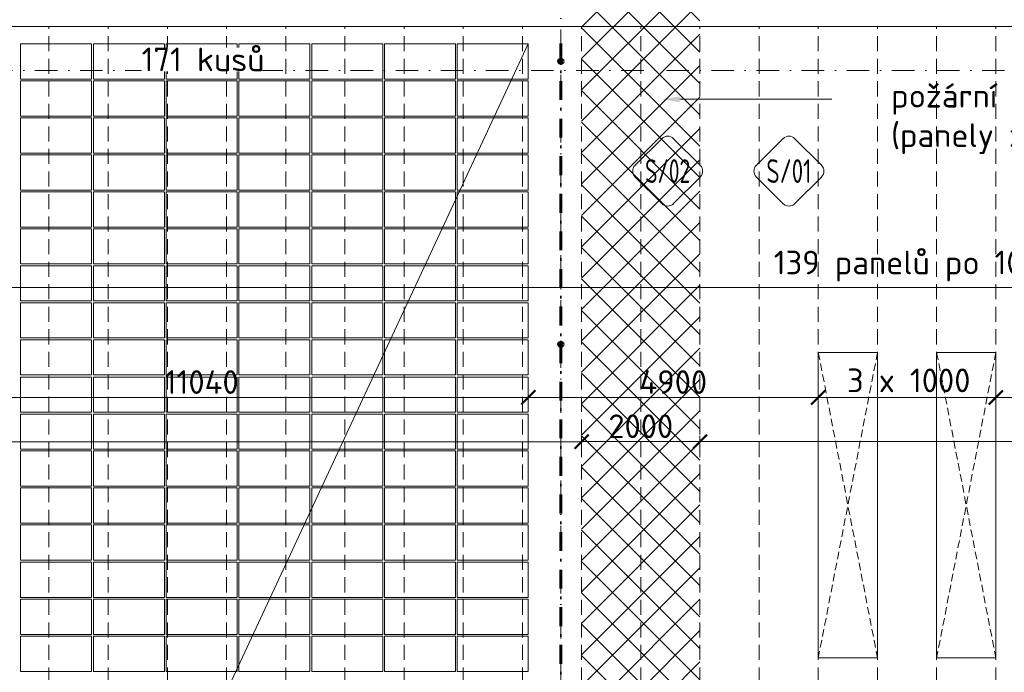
# Model space of a CAD drawing. Header units: millimetres. Extents: x -1695604 to 5289369, y -1488057 to 2187451.
# Tile 118 of 256: x 44855 to 61493, y 163230 to 174258. Entities that reach past the tile are written whole.
import ezdxf
from ezdxf import colors
from ezdxf.entities.mleader import LeaderData, LeaderLine
from ezdxf.enums import TextEntityAlignment as Align
from ezdxf.math import Vec2, Vec3

# ---------------------------------------------------------------- set-up
doc = ezdxf.new("R2010")
doc.units = ezdxf.units.MM
for name, pattern in [('CENTERX2', [101.6, 63.5, -12.7, 12.7, -12.7]), ('DASHDOT', [25.4, 12.7, -6.35, 0, -6.35]), ('ČERCHOVANÁ', [25.4, 12.7, -6.35, 0, -6.35]), ('ČÁRKOVANÁ', [19.05, 12.7, -6.35])]:
    doc.linetypes.add(name, pattern=pattern)
doc.layers.get('Defpoints').update_dxf_attribs({"color": 8})
for name, color, linetype, lineweight in [('____podkonstrukce FVE', 3, 'CENTERX2', 9), ('___FVE_návrh var.2', 6, 'Continuous', 5), ('A99_N_kce-pohl', 1, 'Continuous', 9), ('A99_N_koty-200', 5, 'Continuous', 5), ('A99_N_koty-200 @ 200', 5, 'Continuous', 5), ('A99_N_sraf', 252, 'Continuous', 0), ('A99_N_txt-popis-50 @ 200', 240, 'Continuous', 9), ('A99_N_znaceni 200', 5, 'Continuous', 5), ('A99_S_osy', 1, 'CENTERX2', 5)]:
    doc.layers.add(name, color=color, linetype=linetype, lineweight=lineweight)
doc.styles.add('A99_kota', font='isocpeur.ttf', dxfattribs={"height": 2})
doc.styles.add('A99_popis', font='isocpeur.ttf')
doc.dimstyles.new('A99_kota_200 new', dxfattribs={"dimscale": 200, "dimtxt": 2, "dimasz": 1.2, "dimexe": 0.5, "dimexo": 1.5, "dimgap": 0.3, "dimtad": 1, "dimdec": 0, "dimzin": 3, "dimdsep": 46, "dimtxsty": 'A99_kota', "dimblk": 'ARCHTICK', "dimcen": 2.5, "dimazin": 2, "dimtfac": 0.75, "dimtdec": 0, "dimtmove": 2, "dimatfit": 0, "dimfxl": 0, "dimtolj": 1, "dimtzin": 0, "dimlwd": 5, "dimlwe": 5, "dimarcsym": 0})

# ---------------------------------------------------------------- blocks, each defined once
blk = doc.blocks.new('_ArchTick')
at = {"color": 0, "linetype": 'ByBlock', "const_width": 0.15}
blk.add_lwpolyline([(-0.5, -0.5), (0.5, 0.5)], dxfattribs=at)
blk = doc.blocks.new('*D357')
at = {"layer": 'A99_N_koty-200', "color": 0, "linetype": 'Continuous', "lineweight": 5, "ltscale": 0.5, "transparency": 16777216}
for p, q in [((42410, 167875), (42410, 167975)), ((42410, 167875), (53450, 167875)), ((53450, 167875), (53450, 167775))]:
    blk.add_line(p, q, dxfattribs=at)
at = {"layer": 'Defpoints', "color": 0, "linetype": 'Continuous', "lineweight": 0, "ltscale": 0.5, "transparency": 16777216}
for p in [(42410, 167875), (53450, 167875), (53450, 167875)]:
    blk.add_point(p, dxfattribs=at)
at = {"layer": 'A99_N_koty-200', "color": 0, "linetype": 'Continuous', "lineweight": 5, "ltscale": 0.5, "transparency": 16777216, "xscale": 240, "yscale": 240, "zscale": 240, "rotation": 180}
blk.add_blockref('_ArchTick', (42410, 167875), dxfattribs=at)
at = {"layer": 'A99_N_koty-200', "color": 0, "linetype": 'Continuous', "lineweight": 5, "ltscale": 0.5, "transparency": 16777216, "xscale": 240, "yscale": 240, "zscale": 240}
blk.add_blockref('_ArchTick', (53450, 167875), dxfattribs=at)
at = {"layer": 'A99_N_koty-200', "color": 0, "linetype": 'Continuous', "lineweight": 5, "ltscale": 0.5, "transparency": 16777216, "insert": (47930, 168135), "char_height": 400, "attachment_point": 5, "style": 'A99_kota'}
blk.add_mtext('\\A1;11040', dxfattribs=at)
blk = doc.blocks.new('*D358')
at = {"layer": 'A99_N_koty-200', "color": 0, "linetype": 'Continuous', "lineweight": 5, "ltscale": 0.5, "transparency": 16777216}
for p, q in [((53450, 167875), (53450, 167975)), ((58350, 167875), (58350, 167975)), ((53450, 167875), (58350, 167875))]:
    blk.add_line(p, q, dxfattribs=at)
at = {"layer": 'Defpoints', "color": 0, "linetype": 'Continuous', "lineweight": 0, "ltscale": 0.5, "transparency": 16777216}
for p in [(53450, 167875), (58350, 167875), (58350, 167875)]:
    blk.add_point(p, dxfattribs=at)
at = {"layer": 'A99_N_koty-200', "color": 0, "linetype": 'Continuous', "lineweight": 5, "ltscale": 0.5, "transparency": 16777216, "xscale": 240, "yscale": 240, "zscale": 240, "rotation": 180}
blk.add_blockref('_ArchTick', (53450, 167875), dxfattribs=at)
at = {"layer": 'A99_N_koty-200', "color": 0, "linetype": 'Continuous', "lineweight": 5, "ltscale": 0.5, "transparency": 16777216, "xscale": 240, "yscale": 240, "zscale": 240}
blk.add_blockref('_ArchTick', (58350, 167875), dxfattribs=at)
at = {"layer": 'A99_N_koty-200', "color": 0, "linetype": 'Continuous', "lineweight": 5, "ltscale": 0.5, "transparency": 16777216, "insert": (55900, 168135), "char_height": 400, "attachment_point": 5, "style": 'A99_kota'}
blk.add_mtext('\\A1;4900', dxfattribs=at)
blk = doc.blocks.new('*D360')
at = {"layer": 'A99_N_koty-200', "color": 0, "linetype": 'Continuous', "lineweight": 5, "ltscale": 0.5, "transparency": 16777216}
for p, q in [((58350, 167875), (58350, 167975)), ((61350, 167875), (61350, 167975)), ((61350, 167875), (58350, 167875))]:
    blk.add_line(p, q, dxfattribs=at)
at = {"layer": 'Defpoints', "color": 0, "linetype": 'Continuous', "lineweight": 0, "ltscale": 0.5, "transparency": 16777216}
for p in [(58350, 167875), (58350, 167875), (61350, 167875)]:
    blk.add_point(p, dxfattribs=at)
at = {"layer": 'A99_N_koty-200', "color": 0, "linetype": 'Continuous', "lineweight": 5, "ltscale": 0.5, "transparency": 16777216, "xscale": 240, "yscale": 240, "zscale": 240, "rotation": 180}
blk.add_blockref('_ArchTick', (58350, 167875), dxfattribs=at)
at = {"layer": 'A99_N_koty-200', "color": 0, "linetype": 'Continuous', "lineweight": 5, "ltscale": 0.5, "transparency": 16777216, "xscale": 240, "yscale": 240, "zscale": 240}
blk.add_blockref('_ArchTick', (61350, 167875), dxfattribs=at)
at = {"layer": 'A99_N_koty-200', "color": 0, "linetype": 'Continuous', "lineweight": 5, "ltscale": 0.5, "transparency": 16777216, "insert": (59878, 168163), "char_height": 400, "attachment_point": 5, "style": 'A99_kota'}
blk.add_mtext('\\A1;3 x 1000', dxfattribs=at)
blk = doc.blocks.new('*D361')
at = {"layer": 'A99_N_koty-200', "color": 0, "linetype": 'Continuous', "lineweight": 5, "ltscale": 0.5, "transparency": 16777216}
for p, q in [((61350, 167875), (61350, 167975)), ((66410, 167875), (66410, 167975)), ((61350, 167875), (66410, 167875))]:
    blk.add_line(p, q, dxfattribs=at)
at = {"layer": 'Defpoints', "color": 0, "linetype": 'Continuous', "lineweight": 0, "ltscale": 0.5, "transparency": 16777216}
for p in [(61350, 167875), (66410, 167875), (66410, 167625)]:
    blk.add_point(p, dxfattribs=at)
at = {"layer": 'A99_N_koty-200', "color": 0, "linetype": 'Continuous', "lineweight": 5, "ltscale": 0.5, "transparency": 16777216, "xscale": 240, "yscale": 240, "zscale": 240, "rotation": 180}
blk.add_blockref('_ArchTick', (61350, 167875), dxfattribs=at)
at = {"layer": 'A99_N_koty-200', "color": 0, "linetype": 'Continuous', "lineweight": 5, "ltscale": 0.5, "transparency": 16777216, "xscale": 240, "yscale": 240, "zscale": 240}
blk.add_blockref('_ArchTick', (66410, 167875), dxfattribs=at)
at = {"layer": 'A99_N_koty-200', "color": 0, "linetype": 'Continuous', "lineweight": 5, "ltscale": 0.5, "transparency": 16777216, "insert": (63880, 168135), "char_height": 400, "attachment_point": 5, "style": 'A99_kota'}
blk.add_mtext('\\A1;5060', dxfattribs=at)
blk = doc.blocks.new('*D370')
at = {"layer": 'A99_N_koty-200', "color": 0, "linetype": 'Continuous', "lineweight": 5, "ltscale": 0.5, "transparency": 16777216}
for p, q in [((-650, 169735), (-650, 169835)), ((-650, 169735), (138350, 169735)), ((138350, 169735), (138350, 169635))]:
    blk.add_line(p, q, dxfattribs=at)
at = {"layer": 'Defpoints', "color": 0, "linetype": 'Continuous', "lineweight": 0, "ltscale": 0.5, "transparency": 16777216}
for p in [(138350, 169745), (138350, 169735), (-650, 169620)]:
    blk.add_point(p, dxfattribs=at)
at = {"layer": 'A99_N_koty-200', "color": 0, "linetype": 'Continuous', "lineweight": 5, "ltscale": 0.5, "transparency": 16777216, "xscale": 240, "yscale": 240, "zscale": 240, "rotation": 180}
blk.add_blockref('_ArchTick', (-650, 169735), dxfattribs=at)
at = {"layer": 'A99_N_koty-200', "color": 0, "linetype": 'Continuous', "lineweight": 5, "ltscale": 0.5, "transparency": 16777216, "xscale": 240, "yscale": 240, "zscale": 240}
blk.add_blockref('_ArchTick', (138350, 169735), dxfattribs=at)
at = {"layer": 'A99_N_koty-200', "color": 0, "linetype": 'Continuous', "lineweight": 5, "ltscale": 0.5, "transparency": 16777216, "insert": (60350, 170095), "char_height": 400, "attachment_point": 5, "style": 'A99_kota'}
blk.add_mtext('\\A1;139 panelů po 1000mm', dxfattribs=at)
blk = doc.blocks.new('*U99')
at = {"color": 0}
for p, q in [((-0.72, 4.14), (-4.15, 0.71)), ((4.14, 0.71), (0.71, 4.14)), ((-4.15, -0.72), (-0.72, -4.15)), ((0.71, -4.15), (4.14, -0.72))]:
    blk.add_line(p, q, dxfattribs=at)
for centre, start, end in [((0, 3.42), 45, 135), ((-3.43, 0), 135, 225), ((3.42, 0), 315, 45), ((0, -3.43), 225, 315)]:
    blk.add_arc(centre, 1.01, start, end, dxfattribs=at)
at = {"color": 0, "linetype": 'ByBlock', "style": 'A99_popis', "width": 0.953108}
blk.add_attdef('SKLADBA', text='', height=3, rotation=0.0103, dxfattribs=at).set_placement((-2.86, -1.51), (2.86, -1.5), align=Align.FIT)
blk = doc.blocks.new('*D380')
at = {"layer": 'A99_N_koty-200', "color": 0, "linetype": 'Continuous', "lineweight": 5, "ltscale": 0.5, "transparency": 16777216}
for p, q in [((54350, 167128), (54350, 167228)), ((56350, 167128), (56350, 167228)), ((54350, 167128), (56350, 167128))]:
    blk.add_line(p, q, dxfattribs=at)
at = {"layer": 'Defpoints', "color": 0, "linetype": 'Continuous', "lineweight": 0, "ltscale": 0.5, "transparency": 16777216}
for p in [(54350, 167128), (56350, 167128), (56350, 167128)]:
    blk.add_point(p, dxfattribs=at)
at = {"layer": 'A99_N_koty-200', "color": 0, "linetype": 'Continuous', "lineweight": 5, "ltscale": 0.5, "transparency": 16777216, "xscale": 240, "yscale": 240, "zscale": 240, "rotation": 180}
blk.add_blockref('_ArchTick', (54350, 167128), dxfattribs=at)
at = {"layer": 'A99_N_koty-200', "color": 0, "linetype": 'Continuous', "lineweight": 5, "ltscale": 0.5, "transparency": 16777216, "xscale": 240, "yscale": 240, "zscale": 240}
blk.add_blockref('_ArchTick', (56350, 167128), dxfattribs=at)
at = {"layer": 'A99_N_koty-200', "color": 0, "linetype": 'Continuous', "lineweight": 5, "ltscale": 0.5, "transparency": 16777216, "insert": (55350, 167388), "char_height": 400, "attachment_point": 5, "style": 'A99_kota'}
blk.add_mtext('\\A1;2000', dxfattribs=at)
blk = doc.blocks.new('*D381')
at = {"layer": 'A99_N_koty-200', "color": 0, "linetype": 'Continuous', "lineweight": 5, "ltscale": 0.5, "transparency": 16777216}
for p, q in [((56350, 167128), (56350, 167028)), ((56350, 167128), (103350, 167128)), ((103350, 167128), (103350, 167028))]:
    blk.add_line(p, q, dxfattribs=at)
at = {"layer": 'Defpoints', "color": 0, "linetype": 'Continuous', "lineweight": 0, "ltscale": 0.5, "transparency": 16777216}
for p in [(56350, 167128), (103350, 167128), (103350, 167128)]:
    blk.add_point(p, dxfattribs=at)
at = {"layer": 'A99_N_koty-200', "color": 0, "linetype": 'Continuous', "lineweight": 5, "ltscale": 0.5, "transparency": 16777216, "xscale": 240, "yscale": 240, "zscale": 240, "rotation": 180}
blk.add_blockref('_ArchTick', (56350, 167128), dxfattribs=at)
at = {"layer": 'A99_N_koty-200', "color": 0, "linetype": 'Continuous', "lineweight": 5, "ltscale": 0.5, "transparency": 16777216, "xscale": 240, "yscale": 240, "zscale": 240}
blk.add_blockref('_ArchTick', (103350, 167128), dxfattribs=at)
at = {"layer": 'A99_N_koty-200', "color": 0, "linetype": 'Continuous', "lineweight": 5, "ltscale": 0.5, "transparency": 16777216, "insert": (79350, 167387), "char_height": 400, "attachment_point": 5, "style": 'A99_kota'}
blk.add_mtext('\\A1;47000', dxfattribs=at)
blk = doc.blocks.new('*D488')
at = {"layer": 'A99_N_koty-200', "color": 0, "linetype": 'Continuous', "lineweight": 5, "ltscale": 0.5, "transparency": 16777216}
for p, q in [((-650, 167127), (-650, 167227)), ((54350, 167127), (54350, 167227)), ((54350, 167127), (-650, 167127))]:
    blk.add_line(p, q, dxfattribs=at)
at = {"layer": 'Defpoints', "color": 0, "linetype": 'Continuous', "lineweight": 0, "ltscale": 0.5, "transparency": 16777216}
for p in [(-650, 167127), (-650, 167127), (54350, 167127)]:
    blk.add_point(p, dxfattribs=at)
at = {"layer": 'A99_N_koty-200', "color": 0, "linetype": 'Continuous', "lineweight": 5, "ltscale": 0.5, "transparency": 16777216, "xscale": 240, "yscale": 240, "zscale": 240, "rotation": 180}
blk.add_blockref('_ArchTick', (-650, 167127), dxfattribs=at)
at = {"layer": 'A99_N_koty-200', "color": 0, "linetype": 'Continuous', "lineweight": 5, "ltscale": 0.5, "transparency": 16777216, "xscale": 240, "yscale": 240, "zscale": 240}
blk.add_blockref('_ArchTick', (54350, 167127), dxfattribs=at)
at = {"layer": 'A99_N_koty-200', "color": 0, "linetype": 'Continuous', "lineweight": 5, "ltscale": 0.5, "transparency": 16777216, "insert": (20885, 167387), "char_height": 400, "attachment_point": 5, "style": 'A99_kota'}
blk.add_mtext('\\A1;55000', dxfattribs=at)

msp = doc.modelspace()

# ---------------------------------------------------------------- hatches: boundary and pattern name
at = {"layer": 'A99_N_sraf', "linetype": 'Continuous', "lineweight": 0, "ltscale": 0.5, "transparency": 33554687}
h = msp.add_hatch(dxfattribs=at)
h.set_pattern_fill('ANSI37', color=256, scale=3000)
h.set_pattern_definition([(45, (1575, 39157.5), (-265.165, 265.165), []), (135, (1575, 39157.5), (-265.165, -265.165), [])])
h.paths.add_polyline_path([(56350, 176350), (54350, 176350), (54350, 149020), (56350, 149020)])

# ---------------------------------------------------------------- linework, layer by layer
at = {"layer": '____podkonstrukce FVE', "color": 3, "linetype": 'ČERCHOVANÁ', "lineweight": 60, "ltscale": 25}
msp.add_lwpolyline([(54000, 173855), (54000, 150000)], dxfattribs=at)
at = {"layer": '____podkonstrukce FVE', "color": 3, "linetype": 'Continuous', "lineweight": 80, "ltscale": 0.5}
for centre in [(54000, 173555), (54000, 168772.5)]:
    msp.add_circle(centre, 30, dxfattribs=at)
at = {"layer": '___FVE_návrh var.2', "linetype": 'Continuous', "lineweight": 5, "ltscale": 0.5}
msp.add_lwpolyline([(42405, 150160), (53450, 173850)], dxfattribs=at)
at = {"layer": '___FVE_návrh var.2', "lineweight": 5, "ltscale": 2}
for points in [[(46070, 173850), (46070, 173255), (44870, 173255), (44870, 173850)], [(47300, 173850), (47300, 173255), (46100, 173255), (46100, 173850)], [(48530, 173850), (48530, 173255), (47330, 173255), (47330, 173850)], [(48560, 173850), (48560, 173255), (49760, 173255), (49760, 173850)], [(49790, 173850), (49790, 173255), (50990, 173255), (50990, 173850)], [(51020, 173850), (51020, 173255), (52220, 173255), (52220, 173850)], [(52250, 173850), (52250, 173255), (53450, 173255), (53450, 173850)], [(46070, 173225), (46070, 172630), (44870, 172630), (44870, 173225)], [(47300, 173225), (47300, 172630), (46100, 172630), (46100, 173225)], [(48530, 173225), (48530, 172630), (47330, 172630), (47330, 173225)], [(48560, 173225), (48560, 172630), (49760, 172630), (49760, 173225)], [(49790, 173225), (49790, 172630), (50990, 172630), (50990, 173225)], [(51020, 173225), (51020, 172630), (52220, 172630), (52220, 173225)], [(52250, 173225), (52250, 172630), (53450, 172630), (53450, 173225)], [(46070, 172600), (46070, 172005), (44870, 172005), (44870, 172600)], [(47300, 172600), (47300, 172005), (46100, 172005), (46100, 172600)], [(48530, 172600), (48530, 172005), (47330, 172005), (47330, 172600)], [(48560, 172600), (48560, 172005), (49760, 172005), (49760, 172600)], [(49790, 172600), (49790, 172005), (50990, 172005), (50990, 172600)], [(51020, 172600), (51020, 172005), (52220, 172005), (52220, 172600)], [(52250, 172600), (52250, 172005), (53450, 172005), (53450, 172600)], [(46070, 171975), (46070, 171380), (44870, 171380), (44870, 171975)], [(47300, 171975), (47300, 171380), (46100, 171380), (46100, 171975)], [(48530, 171975), (48530, 171380), (47330, 171380), (47330, 171975)], [(48560, 171975), (48560, 171380), (49760, 171380), (49760, 171975)], [(49790, 171975), (49790, 171380), (50990, 171380), (50990, 171975)], [(51020, 171975), (51020, 171380), (52220, 171380), (52220, 171975)], [(52250, 171975), (52250, 171380), (53450, 171380), (53450, 171975)], [(46070, 171350), (46070, 170755), (44870, 170755), (44870, 171350)], [(47300, 171350), (47300, 170755), (46100, 170755), (46100, 171350)], [(48530, 171350), (48530, 170755), (47330, 170755), (47330, 171350)], [(48560, 171350), (48560, 170755), (49760, 170755), (49760, 171350)], [(49790, 171350), (49790, 170755), (50990, 170755), (50990, 171350)], [(51020, 171350), (51020, 170755), (52220, 170755), (52220, 171350)], [(52250, 171350), (52250, 170755), (53450, 170755), (53450, 171350)], [(46070, 170725), (46070, 170130), (44870, 170130), (44870, 170725)], [(47300, 170725), (47300, 170130), (46100, 170130), (46100, 170725)], [(48530, 170725), (48530, 170130), (47330, 170130), (47330, 170725)], [(48560, 170725), (48560, 170130), (49760, 170130), (49760, 170725)], [(49790, 170725), (49790, 170130), (50990, 170130), (50990, 170725)], [(51020, 170725), (51020, 170130), (52220, 170130), (52220, 170725)], [(52250, 170725), (52250, 170130), (53450, 170130), (53450, 170725)], [(46070, 170100), (46070, 169505), (44870, 169505), (44870, 170100)], [(47300, 170100), (47300, 169505), (46100, 169505), (46100, 170100)], [(48530, 170100), (48530, 169505), (47330, 169505), (47330, 170100)], [(48560, 170100), (48560, 169505), (49760, 169505), (49760, 170100)], [(49790, 170100), (49790, 169505), (50990, 169505), (50990, 170100)], [(51020, 170100), (51020, 169505), (52220, 169505), (52220, 170100)], [(52250, 170100), (52250, 169505), (53450, 169505), (53450, 170100)], [(46070, 169475), (46070, 168880), (44870, 168880), (44870, 169475)], [(47300, 169475), (47300, 168880), (46100, 168880), (46100, 169475)], [(48530, 169475), (48530, 168880), (47330, 168880), (47330, 169475)], [(48560, 169475), (48560, 168880), (49760, 168880), (49760, 169475)], [(49790, 169475), (49790, 168880), (50990, 168880), (50990, 169475)], [(51020, 169475), (51020, 168880), (52220, 168880), (52220, 169475)], [(52250, 169475), (52250, 168880), (53450, 168880), (53450, 169475)], [(46070, 168850), (46070, 168255), (44870, 168255), (44870, 168850)], [(47300, 168850), (47300, 168255), (46100, 168255), (46100, 168850)], [(48530, 168850), (48530, 168255), (47330, 168255), (47330, 168850)], [(48560, 168850), (48560, 168255), (49760, 168255), (49760, 168850)], [(49790, 168850), (49790, 168255), (50990, 168255), (50990, 168850)], [(51020, 168850), (51020, 168255), (52220, 168255), (52220, 168850)], [(52250, 168850), (52250, 168255), (53450, 168255), (53450, 168850)], [(46070, 168220), (46070, 167625), (44870, 167625), (44870, 168220)], [(47300, 168220), (47300, 167625), (46100, 167625), (46100, 168220)], [(48530, 168220), (48530, 167625), (47330, 167625), (47330, 168220)], [(48560, 168220), (48560, 167625), (49760, 167625), (49760, 168220)], [(49790, 168220), (49790, 167625), (50990, 167625), (50990, 168220)], [(51020, 168220), (51020, 167625), (52220, 167625), (52220, 168220)], [(52250, 168220), (52250, 167625), (53450, 167625), (53450, 168220)], [(46070, 167595), (46070, 167000), (44870, 167000), (44870, 167595)], [(47300, 167595), (47300, 167000), (46100, 167000), (46100, 167595)], [(48530, 167595), (48530, 167000), (47330, 167000), (47330, 167595)], [(48560, 167595), (48560, 167000), (49760, 167000), (49760, 167595)], [(49790, 167595), (49790, 167000), (50990, 167000), (50990, 167595)], [(51020, 167595), (51020, 167000), (52220, 167000), (52220, 167595)], [(52250, 167595), (52250, 167000), (53450, 167000), (53450, 167595)], [(46070, 166970), (46070, 166375), (44870, 166375), (44870, 166970)], [(47300, 166970), (47300, 166375), (46100, 166375), (46100, 166970)], [(48530, 166970), (48530, 166375), (47330, 166375), (47330, 166970)], [(48560, 166970), (48560, 166375), (49760, 166375), (49760, 166970)], [(49790, 166970), (49790, 166375), (50990, 166375), (50990, 166970)], [(51020, 166970), (51020, 166375), (52220, 166375), (52220, 166970)], [(52250, 166970), (52250, 166375), (53450, 166375), (53450, 166970)], [(46070, 166345), (46070, 165750), (44870, 165750), (44870, 166345)], [(47300, 166345), (47300, 165750), (46100, 165750), (46100, 166345)], [(48530, 166345), (48530, 165750), (47330, 165750), (47330, 166345)], [(48560, 166345), (48560, 165750), (49760, 165750), (49760, 166345)], [(49790, 166345), (49790, 165750), (50990, 165750), (50990, 166345)], [(51020, 166345), (51020, 165750), (52220, 165750), (52220, 166345)], [(52250, 166345), (52250, 165750), (53450, 165750), (53450, 166345)], [(46070, 165720), (46070, 165125), (44870, 165125), (44870, 165720)], [(47300, 165720), (47300, 165125), (46100, 165125), (46100, 165720)], [(48530, 165720), (48530, 165125), (47330, 165125), (47330, 165720)], [(48560, 165720), (48560, 165125), (49760, 165125), (49760, 165720)], [(49790, 165720), (49790, 165125), (50990, 165125), (50990, 165720)], [(51020, 165720), (51020, 165125), (52220, 165125), (52220, 165720)], [(52250, 165720), (52250, 165125), (53450, 165125), (53450, 165720)], [(46070, 165090), (46070, 164495), (44870, 164495), (44870, 165090)], [(47300, 165090), (47300, 164495), (46100, 164495), (46100, 165090)], [(48530, 165090), (48530, 164495), (47330, 164495), (47330, 165090)], [(48560, 165090), (48560, 164495), (49760, 164495), (49760, 165090)], [(49790, 165090), (49790, 164495), (50990, 164495), (50990, 165090)], [(51020, 165090), (51020, 164495), (52220, 164495), (52220, 165090)], [(52250, 165090), (52250, 164495), (53450, 164495), (53450, 165090)], [(46070, 164465), (46070, 163870), (44870, 163870), (44870, 164465)], [(47300, 164465), (47300, 163870), (46100, 163870), (46100, 164465)], [(48530, 164465), (48530, 163870), (47330, 163870), (47330, 164465)], [(48560, 164465), (48560, 163870), (49760, 163870), (49760, 164465)], [(49790, 164465), (49790, 163870), (50990, 163870), (50990, 164465)], [(51020, 164465), (51020, 163870), (52220, 163870), (52220, 164465)], [(52250, 164465), (52250, 163870), (53450, 163870), (53450, 164465)], [(46070, 163840), (46070, 163245), (44870, 163245), (44870, 163840)], [(47300, 163840), (47300, 163245), (46100, 163245), (46100, 163840)], [(48530, 163840), (48530, 163245), (47330, 163245), (47330, 163840)], [(48560, 163840), (48560, 163245), (49760, 163245), (49760, 163840)], [(49790, 163840), (49790, 163245), (50990, 163245), (50990, 163840)], [(51020, 163840), (51020, 163245), (52220, 163245), (52220, 163840)], [(52250, 163840), (52250, 163245), (53450, 163245), (53450, 163840)]]:
    msp.add_lwpolyline(points, close=True, dxfattribs=at)
at = {"layer": 'A99_N_kce-pohl', "color": 1, "linetype": 'Continuous', "lineweight": 9, "ltscale": 25}
msp.add_lwpolyline([(138352.5, 174145), (138352.5, 174410), (7350, 174410), (7350, 174145)], close=True, dxfattribs=at)
at = {"layer": 'A99_N_kce-pohl', "color": 254, "linetype": 'ČÁRKOVANÁ', "lineweight": 5, "ltscale": 20, "true_color": 0xffd9cc}
for points in [[(45350, 148960), (45350, 148960), (45350, 174145)], [(46350, 148960), (46350, 148960), (46350, 174145)], [(47350, 148960), (47350, 148960), (47350, 174145)], [(48350, 148960), (48350, 148960), (48350, 174145)], [(49350, 148960), (49350, 148960), (49350, 174145)], [(50350, 148960), (50350, 148960), (50350, 174145)], [(51350, 148960), (51350, 148960), (51350, 174145)], [(52350, 148960), (52350, 148960), (52350, 174145)], [(53350, 148960), (53350, 148960), (53350, 174145)], [(54350, 148960), (54350, 148960), (54350, 174145)], [(55350, 148960), (55350, 148960), (55350, 174145)], [(56350, 148960), (56350, 148960), (56350, 174145)], [(57350, 148960), (57350, 148960), (57350, 174145)], [(58350, 148960), (58350, 148960), (58350, 174145)], [(59350, 148960), (59350, 148960), (59350, 174145)], [(60350, 148960), (60350, 148960), (60350, 174145)], [(61350, 148960), (61350, 148960), (61350, 174145)]]:
    msp.add_lwpolyline(points, dxfattribs=at)
at = {"layer": 'A99_N_kce-pohl', "linetype": 'Continuous', "lineweight": 9}
for points in [[(58350, 168635), (59350, 168635), (59350, 163475), (58350, 163475)], [(60350, 168635), (61350, 168635), (61350, 163475), (60350, 163475)]]:
    msp.add_lwpolyline(points, close=True, dxfattribs=at)
at = {"layer": 'A99_N_kce-pohl', "linetype": 'ČÁRKOVANÁ', "lineweight": 9, "ltscale": 10}
for points in [[(59350, 168635), (58350, 163475)], [(58350, 168635), (59350, 163475)], [(61350, 168635), (60350, 163475)], [(60350, 168635), (61350, 163475)]]:
    msp.add_lwpolyline(points, dxfattribs=at)
at = {"layer": 'A99_S_osy', "linetype": 'DASHDOT', "lineweight": 5, "ltscale": 30}
for points in [[(54000, 250300), (54000, 146890)], [(152950, 173400), (-2660, 173400)]]:
    msp.add_lwpolyline(points, dxfattribs=at)

# ---------------------------------------------------------------- block references
at = {"layer": 'A99_N_znaceni 200', "lineweight": 5}
ref = msp.add_blockref('*U99', (55805.2, 171700.9), dxfattribs=dict(at, xscale=133.3, yscale=133.3, zscale=133.3))
ref.add_attrib('SKLADBA', 'S/02', dxfattribs={"layer": '0', "color": 0, "linetype": 'ByBlock', "height": 400, "rotation": 0.01026, "style": 'A99_popis', "width": 0.657151}).set_placement((55423.5, 171500.2), (56185.8, 171500.3), align=Align.FIT)
ref = msp.add_blockref('*U99', (57855, 171700.9), dxfattribs=dict(at, xscale=133.3, yscale=133.3, zscale=133.3))
ref.add_attrib('SKLADBA', 'S/01', dxfattribs={"layer": '0', "color": 0, "linetype": 'ByBlock', "height": 400, "rotation": 0.01026, "style": 'A99_popis', "width": 0.705829}).set_placement((57473.3, 171500.2), (58235.6, 171500.3), align=Align.FIT)

# ---------------------------------------------------------------- dimensions: what is measured, and where the dimension line sits
at = {"layer": 'A99_N_koty-200 @ 200', "linetype": 'Continuous', "lineweight": 5, "ltscale": 0.5}
for base, p1, p2, text, picture, middle in [((138350, 169735), (-650, 169620), (138350, 169745), '139 panelů po 1000mm', '*D370', (60350, 170095)), ((58350, 167875), (61350, 167875), (58350, 167875), '3 x 1000', '*D360', (59877.5, 168162.5))]:
    dim = msp.add_linear_dim(base=base, p1=p1, p2=p2, text=text, dimstyle='A99_kota_200 new', override={"dimscale": 200, "dimtix": 0, "dimtofl": 1, "dimtmove": 2, "dimatfit": 0}, dxfattribs=at)
    dim.commit()
    dim.dimension.update_dxf_attribs({"geometry": picture, "text_midpoint": middle, "dimtype": 128})
for base, p1, p2, picture, middle in [((53450, 167875), (42410, 167875), (53450, 167875), '*D357', (47930, 168135)), ((58350, 167875), (53450, 167875), (58350, 167875), '*D358', (55900, 168135)), ((66410, 167875), (61350, 167875), (66410, 167625), '*D361', (63880, 168135)), ((56350, 167127.5), (54350, 167127.5), (56350, 167127.5), '*D380', (55350, 167387.5))]:
    dim = msp.add_linear_dim(base=base, p1=p1, p2=p2, dimstyle='A99_kota_200 new', override={"dimscale": 200, "dimtix": 0, "dimtofl": 1, "dimtmove": 2, "dimatfit": 0}, dxfattribs=at)
    dim.commit()
    dim.dimension.update_dxf_attribs({"geometry": picture, "text_midpoint": middle})
for base, p1, p2, picture, middle in [((-650, 167127.5), (54350, 167127.5), (-650, 167127.5), '*D488', (20885, 167387.5)), ((103350, 167127.5), (56350, 167127.5), (103350, 167127.5), '*D381', (79350, 167387.5))]:
    dim = msp.add_linear_dim(base=base, p1=p1, p2=p2, dimstyle='A99_kota_200 new', override={"dimscale": 200, "dimtix": 0, "dimtofl": 1, "dimtmove": 2, "dimatfit": 0}, dxfattribs=at)
    dim.commit()
    dim.dimension.update_dxf_attribs({"geometry": picture, "text_midpoint": middle, "dimtype": 128})

# ---------------------------------------------------------------- leaders
at = {"layer": 'A99_N_txt-popis-50 @ 200', "lineweight": 9}
ml = msp.add_multileader_mtext('Standard', dxfattribs=at)
ml.set_content('\\A1;{\\C256;požární pás\\P(panely z minerální vlny)}', color=1, style='A99_popis')
ml.set_leader_properties(color=256, linetype='ByLayer', lineweight=-1)
ml.build(insert=Vec2(0, 0))
ml.multileader.update_dxf_attribs({"dogleg_length": 200, "arrow_head_size": 300, "scale": 200})
ctx = ml.context
ctx.base_point, ctx.scale, ctx.char_height, ctx.arrow_head_size, ctx.landing_gap_size, ctx.plane_origin = Vec3(58580, 172914.2), 200, 400, 300, 1000, Vec3(57880, 164819.2)
notes = []
notes.append((ctx, [(0, (1, 1, 0), (57780, 172914.2), (1, 0), 800, [(0, [(55709.2, 172914.2)], 0, [])])]))
ctx.mtext.insert, ctx.mtext.width, ctx.mtext.defined_height, ctx.mtext.flow_direction = Vec3(59580, 173174.2), 6001.817, 1247.5, 5
ml = msp.add_multileader_mtext('Standard', dxfattribs=at)
ml.set_content('\\A1;{\\fISOCPEUR|b1|i0|c238|p34;\\C256;ocelový nosník}', color=1, style='A99_popis')
ml.set_leader_properties(color=256, linetype='ByLayer', lineweight=-1)
ml.build(insert=Vec2(0, 0))
ml.multileader.update_dxf_attribs({"dogleg_length": 200, "arrow_head_size": 300, "scale": 200})
ctx = ml.context
ctx.base_point, ctx.scale, ctx.char_height, ctx.arrow_head_size, ctx.landing_gap_size, ctx.plane_origin = Vec3(21517.5, 170710), 200, 400, 300, 1000, Vec3(20965, 164131.7)
notes.append((ctx, [(0, (1, 1, 0), (20717.5, 170710), (1, 0), 800, [(0, [(20720, 168782.5)], 0, [])])]))
ctx.mtext.insert, ctx.mtext.width, ctx.mtext.defined_height, ctx.mtext.flow_direction = Vec3(22517.5, 170968.2), 3664.376, 670, 5
for ctx, leaders in notes:
    for number, flags, end, landing, length, lines in leaders:
        leader = LeaderData()
        leader.index, (leader.has_last_leader_line, leader.has_dogleg_vector, leader.attachment_direction) = number, flags
        leader.last_leader_point, leader.dogleg_vector, leader.dogleg_length = Vec3(end), Vec3(landing), length
        for number, points, colour, breaks in lines:
            line = LeaderLine()
            line.index, line.vertices, line.color, line.breaks = number, Vec3.list(points), colors.encode_raw_color(colour), breaks
            leader.lines.append(line)
        ctx.leaders.append(leader)

# ---------------------------------------------------------------- next in the draw order: texts
at = {"layer": '___FVE_návrh var.2', "linetype": 'Continuous', "lineweight": 5, "ltscale": 2, "insert": (46915, 173787.5), "char_height": 400, "attachment_point": 1, "style": 'A99_kota', "bg_fill": 3, "box_fill_scale": 1, "bg_fill_color": 256, "bg_fill_transparency": 0}
msp.add_mtext_dynamic_manual_height_columns('\\A1;171 kusů', width=2042.5, gutter_width=100, heights=[0], dxfattribs=at)

# ---------------------------------------------------------------- next in the draw order: leaders
at = {"layer": 'A99_N_txt-popis-50 @ 200', "lineweight": 9}
ml = msp.add_multileader_mtext('Standard', dxfattribs=at)
ml.set_content('\\A1;{\\C256;odvodňovací žlab se nemění,\\Pna stavbě se provede kontrola}', color=1, style='A99_popis')
ml.set_leader_properties(color=256, linetype='ByLayer', lineweight=-1)
ml.build(insert=Vec2(0, 0))
ml.multileader.update_dxf_attribs({"dogleg_length": 200, "arrow_head_size": 300, "scale": 200})
ctx = ml.context
ctx.base_point, ctx.scale, ctx.char_height, ctx.arrow_head_size, ctx.landing_gap_size, ctx.plane_origin = Vec3(32602.5, 172915), 200, 400, 300, 1000, Vec3(32050, 165489.2)
notes = []
notes.append((ctx, [(0, (1, 1, 0), (31802.5, 172915), (1, 0), 800, [(0, [(31805, 174410)], 0, [])])]))
ctx.mtext.insert, ctx.mtext.width, ctx.mtext.defined_height, ctx.mtext.flow_direction = Vec3(33602.5, 173175), 7914.793, 1247.5, 5
for ctx, leaders in notes:
    for number, flags, end, landing, length, lines in leaders:
        leader = LeaderData()
        leader.index, (leader.has_last_leader_line, leader.has_dogleg_vector, leader.attachment_direction) = number, flags
        leader.last_leader_point, leader.dogleg_vector, leader.dogleg_length = Vec3(end), Vec3(landing), length
        for number, points, colour, breaks in lines:
            line = LeaderLine()
            line.index, line.vertices, line.color, line.breaks = number, Vec3.list(points), colors.encode_raw_color(colour), breaks
            leader.lines.append(line)
        ctx.leaders.append(leader)

doc.saveas('drawing.dxf')
